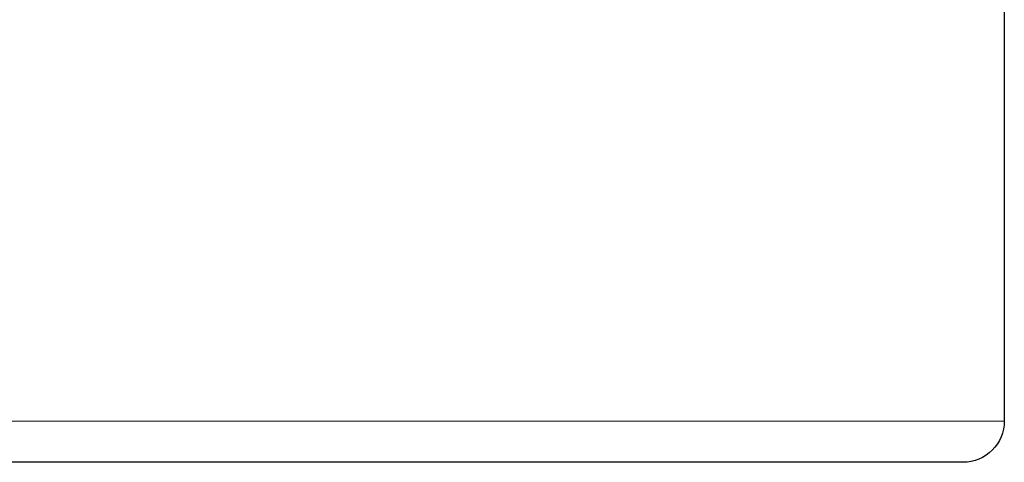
# Model space of a CAD drawing. Header units: millimetres. Extents: x 8 to 450, y 12 to 574.
# Tile 147 of 256: x 232.29 to 244.25, y 342.51 to 347.88. Entities that reach past the tile are written whole.
import ezdxf

# ---------------------------------------------------------------- set-up
doc = ezdxf.new("R2010")
doc.units = ezdxf.units.MM

msp = doc.modelspace()

# ---------------------------------------------------------------- linework, layer by layer
at = {"color": 7, "linetype": 'Continuous', "lineweight": 30}
msp.add_line((244.252, 466.183), (244.252, 343.008), dxfattribs=at)
at = {"color": 7, "linetype": 'Continuous', "lineweight": 30, "flags": 128}
msp.add_lwpolyline([(243.748, 342.508), (243.744, 342.508), (243.732, 342.508), (243.712, 342.508), (243.684, 342.508), (243.647, 342.508), (243.603, 342.508), (243.551, 342.508), (243.491, 342.508), (243.423, 342.508), (243.348, 342.508), (243.264, 342.508), (243.173, 342.508), (243.074, 342.508), (242.968, 342.508), (242.854, 342.508), (242.732, 342.508), (242.603, 342.508), (242.467, 342.508), (242.324, 342.508), (242.174, 342.508), (242.016, 342.508), (241.852, 342.508), (241.681, 342.508), (241.504, 342.508), (241.32, 342.508), (241.129, 342.508), (240.933, 342.508), (240.73, 342.508), (240.521, 342.508), (240.306, 342.508), (240.086, 342.508), (239.86, 342.508), (239.629, 342.508), (239.392, 342.508), (239.151, 342.508), (238.904, 342.508), (238.653, 342.508), (238.397, 342.508), (238.137, 342.508), (237.873, 342.508), (237.605, 342.508), (237.332, 342.508), (237.056, 342.508), (236.777, 342.508), (236.494, 342.508), (236.209, 342.508), (235.92, 342.508), (235.629, 342.508), (235.335, 342.508), (235.039, 342.508), (234.741, 342.508), (234.441, 342.508), (234.139, 342.508), (233.836, 342.508), (233.532, 342.508), (233.226, 342.508), (232.92, 342.508), (232.613, 342.508), (232.306, 342.508), (231.998, 342.508)], dxfattribs=at)
at = {"color": 252, "linetype": 'Continuous', "lineweight": 0}
msp.add_open_spline([(219.748, 343.008), (219.748, 343.008), (219.827, 343.008), (220.061, 343.008), (220.158, 343.008), (220.391, 343.008), (220.528, 343.008), (220.989, 343.008), (221.365, 343.008), (222.031, 343.008), (222.272, 343.008), (222.784, 343.008), (223.054, 343.008), (223.901, 343.008), (224.518, 343.008), (225.522, 343.008), (225.87, 343.008), (226.577, 343.008), (227.299, 343.008), (228.051, 343.008), (228.817, 343.008), (229.21, 343.008), (230.396, 343.008), (231.191, 343.008), (232.389, 343.008), (232.789, 343.008), (233.592, 343.008), (233.993, 343.008), (235.171, 343.008), (235.934, 343.008), (237.047, 343.008), (237.414, 343.008), (238.124, 343.008), (238.467, 343.008), (239.463, 343.008), (240.082, 343.008), (241.226, 343.008), (241.734, 343.008), (242.4, 343.008), (242.606, 343.008), (242.985, 343.008), (243.159, 343.008), (243.621, 343.008), (243.853, 343.008), (244.167, 343.008), (244.248, 343.008), (244.248, 343.008)], degree=3, knots=[0, 0, 0, 0, 0.0625, 0.0625, 0.09375, 0.09375, 0.125, 0.125, 0.1875, 0.1875, 0.21875, 0.21875, 0.25, 0.25, 0.3125, 0.3125, 0.34375, 0.34375, 0.375, 0.40625, 0.40625, 0.4375, 0.4375, 0.5, 0.5, 0.53125, 0.53125, 0.5625, 0.5625, 0.625, 0.625, 0.65625, 0.65625, 0.6875, 0.6875, 0.75, 0.75, 0.8125, 0.8125, 0.84375, 0.84375, 0.875, 0.875, 0.9375, 0.9375, 1, 1, 1, 1], dxfattribs=at)
at = {"color": 7, "linetype": 'Continuous', "lineweight": 30}
msp.add_open_spline([(244.252, 343.008), (244.252, 342.877), (244.198, 342.747), (244.013, 342.562), (243.883, 342.508), (243.752, 342.508)], degree=3, knots=[0, 0, 0, 0, 0.5, 0.5, 1, 1, 1, 1], dxfattribs=at)

doc.saveas('drawing.dxf')
